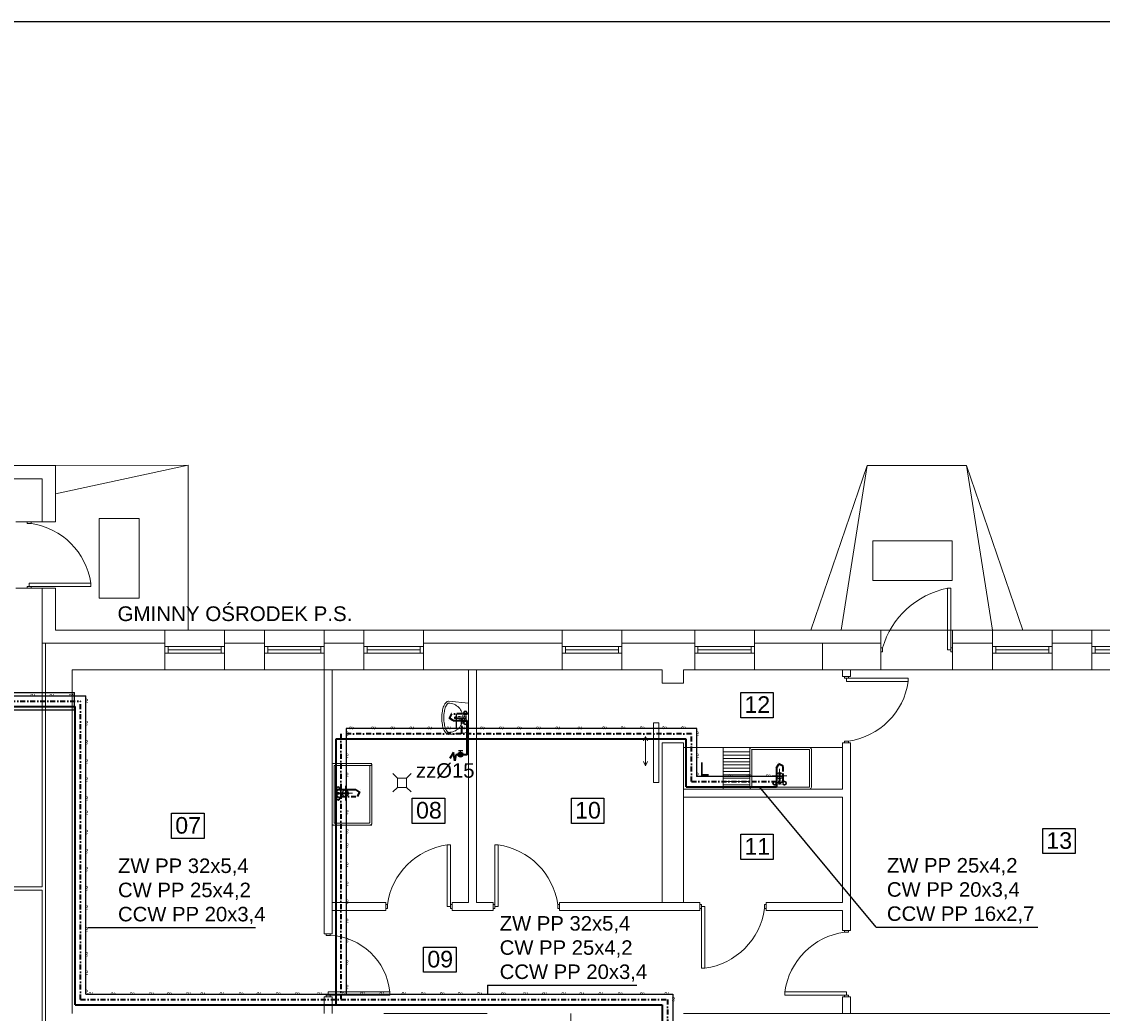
# Model space of a CAD drawing. Extents: x 280060 to 689961, y 120405 to 160329.
# Tile 43 of 85: x 658353 to 659983, y 154720 to 156216. Entities that reach past the tile are written whole.
import ezdxf

# ---------------------------------------------------------------- set-up
doc = ezdxf.new("R2010")
doc.units = 0
doc.header["$MEASUREMENT"] = 0
doc.linetypes.add('DASHDOT', pattern=[1, 0.5, -0.25, 0, -0.25])
for name, color, linetype, lineweight in [('KAM-pro Biała Zarys', 7, 'CONTINUOUS', 9), ('KAM-pro C.C.W Wewnętrzna', 112, 'CONTINUOUS', 25), ('KAM-pro C.W. Wewnętrzna', 1, 'DASHDOT', 35), ('KAM-pro Kocioł C.O.', 7, 'CONTINUOUS', 18), ('KAM-pro Opis Sanitarny', 7, 'CONTINUOUS', 18), ('KAM-pro Opis Wodociąg Wewnętrzny', 160, 'CONTINUOUS', 40), ('KAM-pro Podkład Sanitarny', 253, 'CONTINUOUS', 25), ('KAM-pro Wodociąg Wewnętrzny', 150, 'CONTINUOUS', 40)]:
    doc.layers.add(name, color=color, linetype=linetype, lineweight=lineweight)
doc.styles.add('ARIAL', font='arial.ttf')
doc.styles.add('damian', font='arial.ttf')

msp = doc.modelspace()

# ---------------------------------------------------------------- hatches: boundary and pattern name
at = {"layer": 'KAM-pro Kocioł C.O.', "lineweight": 25}
h = msp.add_hatch(color=256, dxfattribs=at)
h.dxf.hatch_style = 1
h.paths.add_polyline_path([(659013.9, 155106.6), (659015.6, 155106.6, -0.112809)])
h.paths.add_polyline_path([(659011, 155110.2), (659018.5, 155110.2, -0.34984), (659015.6, 155106.6), (659013.9, 155106.6, -0.34984)])
h.paths.add_polyline_path([(659012.3, 155113), (659014.8, 155113), (659014.8, 155110.2), (659011, 155110.2, -0.212872)])
h.paths.add_polyline_path([(659014.8, 155113), (659017.2, 155113, -0.212872), (659018.5, 155110.2), (659014.8, 155110.2)])
h.paths.add_polyline_path([(659014.8, 155113.9, -0.185027), (659017.2, 155113), (659014.8, 155113)])
h.paths.add_polyline_path([(659014.8, 155113.9), (659014.8, 155113), (659012.3, 155113, -0.185027)])

# ---------------------------------------------------------------- linework, layer by layer
at = {"layer": 'KAM-pro Biała Zarys', "lineweight": 25}
for p, q in [((658335.5, 155203.9), (658432.2, 155203.9)), ((658432.2, 155177.9), (658432.2, 155203.9)), ((658335.5, 155177.9), (658432.2, 155177.9))]:
    msp.add_line(p, q, dxfattribs=at)
for points in [[(655816.5, 156215.6), (662116.5, 156215.6), (662116.5, 153245.6), (655816.5, 153245.6)], [(659437.4, 155204.1), (659486.5, 155204.1), (659486.5, 155166), (659437.4, 155166)], [(658942, 155044.8), (658991.2, 155044.8), (658991.2, 155006.7), (658942, 155006.7)], [(659181.9, 155044.8), (659231.1, 155044.8), (659231.1, 155006.7), (659181.9, 155006.7)], [(658578.8, 155021.9), (658628, 155021.9), (658628, 154983.9), (658578.8, 154983.9)], [(659437.4, 154990.2), (659486.5, 154990.2), (659486.5, 154952.2), (659437.4, 154952.2)], [(659892.8, 154999.1), (659941.9, 154999.1), (659941.9, 154961.1), (659892.8, 154961.1)], [(658959, 154820.2), (659008.2, 154820.2), (659008.2, 154782.2), (658959, 154782.2)]]:
    msp.add_lwpolyline(points, close=True, dxfattribs=at)
at = {"layer": 'KAM-pro C.C.W Wewnętrzna', "color": 210, "lineweight": 25, "ltscale": 2}
for p, q in [((658328.4, 155198.9), (658449.6, 155198.9)), ((658449.6, 154749), (658449.6, 155198.9)), ((659008.8, 155149.6), (659008.8, 155171.6)), ((658842.4, 155149.6), (658842.4, 154749)), ((659370.9, 155149.6), (658842.4, 155149.6)), ((659370.9, 155077.7), (659370.9, 155149.6)), ((659370.9, 155077.7), (659501.3, 155077.7)), ((658449.6, 154749), (659334.9, 154749)), ((659334.9, 154749), (659334.9, 154423.6))]:
    msp.add_line(p, q, dxfattribs=at)
at = {"layer": 'KAM-pro C.W. Wewnętrzna', "ltscale": 15}
for p, q in [((658320.4, 155190.9), (658441.6, 155190.9)), ((658441.6, 154741), (658441.6, 155190.9)), ((659001, 155171.6), (658994.8, 155158.9)), ((659016.8, 155171.6), (659001, 155171.6)), ((659016.8, 155141.6), (659016.8, 155171.6)), ((659026.1, 155171.6), (659019.4, 155171.6)), ((658834.4, 155141.6), (658834.4, 154741)), ((659362.9, 155141.6), (658834.4, 155141.6)), ((659362.9, 155069.7), (659362.9, 155141.6)), ((659501.3, 155093.1), (659488.6, 155099.3)), ((659501.3, 155069.7), (659501.3, 155093.1)), ((659362.9, 155069.7), (659501.3, 155069.7)), ((658859.5, 155047.1), (658865.7, 155059.7)), ((658834.4, 155047.1), (658859.5, 155047.1)), ((658441.6, 154741), (659326.9, 154741)), ((659326.9, 154741), (659326.9, 154415.6))]:
    msp.add_line(p, q, dxfattribs=at)
at = {"layer": 'KAM-pro Kocioł C.O.', "lineweight": 25}
for p, q in [((659011.5, 155116.5), (659018, 155116.5)), ((659014.8, 155110.2), (659014.8, 155116.5))]:
    msp.add_line(p, q, dxfattribs=at)
msp.add_circle((659014.8, 155110.2), 3.71, dxfattribs=at)
at = {"layer": 'KAM-pro Opis Wodociąg Wewnętrzny', "color": 142, "lineweight": 25}
for p, q in [((659641.6, 154850.4), (659465.9, 155061.7)), ((658452.6, 154849.7), (658705.2, 154849.7)), ((659641.6, 154850.4), (659885.5, 154850.4)), ((659055.6, 154762.8), (659280.8, 154762.8)), ((659055.6, 154762.8), (659055.6, 154749))]:
    msp.add_line(p, q, dxfattribs=at)
at = {"layer": 'KAM-pro Podkład Sanitarny', "lineweight": 20, "ltscale": 13}
for p, q in [((658208.9, 155546.2), (658403.9, 155546.2)), ((658403.9, 155546.2), (658603.9, 155546.8)), ((658603.9, 155546.8), (658403.9, 155503.7)), ((658403.9, 155546.2), (658403.9, 155461.2)), ((658603.9, 155546.8), (658603.9, 155298.2)), ((659627.9, 155546.2), (659543.1, 155298.2)), ((659588.9, 155298.2), (659627.9, 155546.2)), ((659627.9, 155546.2), (659777.9, 155546.2)), ((659816.9, 155298.2), (659777.9, 155546.2)), ((659777.9, 155546.2), (659862.7, 155298.2)), ((658208.9, 155526.2), (658383.9, 155526.2)), ((658383.9, 155526.2), (658383.9, 155461.2)), ((658343.9, 155461.2), (658403.9, 155461.2)), ((658360.9, 155458.7), (658360.9, 155461.2)), ((658363.9, 155458.7), (658360.9, 155458.7)), ((658363.9, 155458.7), (658366.9, 155458.7)), ((658366.9, 155458.7), (658366.9, 155461.2)), ((658469.8, 155346.3), (658469.8, 155466.3)), ((658469.8, 155466.3), (658529.8, 155466.3)), ((658529.8, 155466.3), (658529.8, 155346.3)), ((659636.5, 155432.8), (659756.5, 155432.8)), ((659636.5, 155372.8), (659636.5, 155432.8)), ((659756.5, 155432.8), (659756.5, 155372.8)), ((658343.9, 155361.2), (658403.9, 155361.2)), ((658363.9, 155363.7), (658360.9, 155363.7)), ((658360.9, 155363.7), (658360.9, 155361.2)), ((658366.9, 155361.2), (658360.9, 155361.2)), ((658363.9, 155363.7), (658363.9, 155368.7)), ((658456.9, 155368.7), (658363.9, 155368.7)), ((658363.9, 155363.7), (658366.9, 155363.7)), ((658366.9, 155363.7), (658366.9, 155361.2)), ((658366.9, 155363.7), (658456.9, 155363.7)), ((658383.9, 155361.2), (658383.9, 154911.2)), ((658403.9, 155361.2), (658403.9, 155298.2)), ((658456.9, 155363.7), (658456.9, 155368.7)), ((659756.5, 155372.8), (659636.5, 155372.8)), ((659754.4, 155361.2), (659749.4, 155361.2)), ((659749.4, 155361.2), (659749.4, 155268.2)), ((659754.4, 155271.2), (659754.4, 155361.2)), ((658529.8, 155346.3), (658469.8, 155346.3)), ((658568.9, 155298.2), (658403.9, 155298.2)), ((658403.9, 155298.2), (658568.9, 155298.2)), ((658403.9, 155298.2), (658568.9, 155298.2)), ((658568.9, 155298.2), (658568.9, 155238.2)), ((658568.9, 155298.2), (658658.9, 155298.2)), ((658718.9, 155298.2), (658658.9, 155298.2)), ((658658.9, 155298.2), (658718.9, 155298.2)), ((658658.9, 155298.2), (658658.9, 155238.2)), ((658718.9, 155298.2), (658718.9, 155238.2)), ((658718.9, 155298.2), (658808.9, 155298.2)), ((658868.9, 155298.2), (658808.9, 155298.2)), ((658808.9, 155298.2), (658868.9, 155298.2)), ((658808.9, 155298.2), (658808.9, 155238.2)), ((658868.9, 155298.2), (658868.9, 155238.2)), ((658868.9, 155298.2), (658958.9, 155298.2)), ((659167.9, 155298.2), (658958.9, 155298.2)), ((658958.9, 155298.2), (659167.9, 155298.2)), ((658958.9, 155298.2), (658958.9, 155238.2)), ((659167.9, 155298.2), (659167.9, 155238.2)), ((659167.9, 155298.2), (659257.9, 155298.2)), ((659367.9, 155298.2), (659257.9, 155298.2)), ((659257.9, 155298.2), (659367.9, 155298.2)), ((659257.9, 155298.2), (659257.9, 155238.2)), ((659367.9, 155298.2), (659367.9, 155238.2)), ((659367.9, 155298.2), (659457.9, 155298.2)), ((659648.9, 155298.2), (659457.9, 155298.2)), ((659457.9, 155298.2), (659648.9, 155298.2)), ((659457.9, 155298.2), (659457.9, 155238.2)), ((659648.9, 155298.2), (659756.9, 155298.2)), ((659648.9, 155298.2), (659648.9, 155238.2)), ((659816.9, 155298.2), (659756.9, 155298.2)), ((659756.9, 155298.2), (659816.9, 155298.2)), ((659756.9, 155298.2), (659756.9, 155238.2)), ((659816.9, 155298.2), (659816.9, 155238.2)), ((659816.9, 155298.2), (659906.9, 155298.2)), ((659966.9, 155298.2), (659906.9, 155298.2)), ((659906.9, 155298.2), (659966.9, 155298.2)), ((659906.9, 155298.2), (659906.9, 155238.2)), ((659966.9, 155298.2), (659966.9, 155238.2)), ((659966.9, 155298.2), (660056.9, 155298.2)), ((658388.9, 155278.2), (658383.9, 155278.2)), ((658388.9, 155278.2), (658388.9, 154695.2)), ((658568.9, 155278.2), (658388.9, 155278.2)), ((658388.9, 155278.2), (658568.9, 155278.2)), ((658568.9, 155273.2), (658658.9, 155273.2)), ((658568.9, 155263.2), (658658.9, 155263.2)), ((658568.9, 155263.2), (658573.9, 155263.2)), ((658573.9, 155263.2), (658573.9, 155273.2)), ((658573.9, 155268.2), (658653.9, 155268.2)), ((658653.9, 155263.2), (658653.9, 155273.2)), ((658718.9, 155278.2), (658658.9, 155278.2)), ((658658.9, 155278.2), (658718.9, 155278.2)), ((658718.9, 155273.2), (658808.9, 155273.2)), ((658718.9, 155263.2), (658808.9, 155263.2)), ((658718.9, 155263.2), (658723.9, 155263.2)), ((658723.9, 155263.2), (658723.9, 155273.2)), ((658723.9, 155268.2), (658803.9, 155268.2)), ((658803.9, 155263.2), (658803.9, 155273.2)), ((658868.9, 155278.2), (658808.9, 155278.2)), ((658808.9, 155278.2), (658868.9, 155278.2)), ((658868.9, 155273.2), (658958.9, 155273.2)), ((658868.9, 155263.2), (658958.9, 155263.2)), ((658868.9, 155263.2), (658873.9, 155263.2)), ((658873.9, 155263.2), (658873.9, 155273.2)), ((658873.9, 155268.2), (658953.9, 155268.2)), ((658953.9, 155263.2), (658953.9, 155273.2)), ((659167.9, 155278.2), (658958.9, 155278.2)), ((658958.9, 155278.2), (659167.9, 155278.2)), ((659167.9, 155273.2), (659257.9, 155273.2)), ((659167.9, 155263.2), (659257.9, 155263.2)), ((659167.9, 155263.2), (659172.9, 155263.2)), ((659172.9, 155263.2), (659172.9, 155273.2)), ((659172.9, 155268.2), (659252.9, 155268.2)), ((659252.9, 155263.2), (659252.9, 155273.2)), ((659367.9, 155278.2), (659257.9, 155278.2)), ((659257.9, 155278.2), (659367.9, 155278.2)), ((659367.9, 155273.2), (659457.9, 155273.2)), ((659367.9, 155263.2), (659457.9, 155263.2)), ((659367.9, 155263.2), (659372.9, 155263.2)), ((659372.9, 155263.2), (659372.9, 155273.2)), ((659372.9, 155268.2), (659452.9, 155268.2)), ((659452.9, 155263.2), (659452.9, 155273.2)), ((659648.9, 155278.2), (659457.9, 155278.2)), ((659457.9, 155278.2), (659648.9, 155278.2)), ((659560.9, 155238.2), (659560.9, 155278.2)), ((659648.9, 155278.2), (659648.9, 155278.2)), ((659648.9, 155278.2), (659648.9, 155278.2)), ((659651.4, 155271.2), (659648.9, 155271.2)), ((659651.4, 155265.2), (659648.9, 155265.2)), ((659651.4, 155268.2), (659651.4, 155271.2)), ((659651.4, 155268.2), (659651.4, 155265.2)), ((659754.4, 155268.2), (659749.4, 155268.2)), ((659754.4, 155268.2), (659754.4, 155271.2)), ((659754.4, 155271.2), (659756.9, 155271.2)), ((659754.4, 155268.2), (659754.4, 155265.2)), ((659754.4, 155265.2), (659756.9, 155265.2)), ((659816.9, 155278.2), (659756.9, 155278.2)), ((659756.9, 155278.2), (659816.9, 155278.2)), ((659756.9, 155271.2), (659756.9, 155265.2)), ((659816.9, 155273.2), (659906.9, 155273.2)), ((659816.9, 155263.2), (659906.9, 155263.2)), ((659816.9, 155263.2), (659821.9, 155263.2)), ((659821.9, 155263.2), (659821.9, 155273.2)), ((659821.9, 155268.2), (659901.9, 155268.2)), ((659901.9, 155263.2), (659901.9, 155273.2)), ((659966.9, 155278.2), (659906.9, 155278.2)), ((659906.9, 155278.2), (659966.9, 155278.2)), ((659966.9, 155273.2), (660056.9, 155273.2)), ((659966.9, 155263.2), (660056.9, 155263.2)), ((659966.9, 155263.2), (659971.9, 155263.2)), ((659971.9, 155263.2), (659971.9, 155273.2)), ((659971.9, 155268.2), (660051.9, 155268.2)), ((658428.9, 155238.2), (658428.9, 154973.2)), ((658568.9, 155238.2), (658428.9, 155238.2)), ((658428.9, 155238.2), (658568.9, 155238.2)), ((658428.9, 155238.2), (658568.9, 155238.2)), ((658428.9, 155238.2), (658488.9, 155238.2)), ((658568.9, 155238.2), (658658.9, 155238.2)), ((658718.9, 155238.2), (658658.9, 155238.2)), ((658658.9, 155238.2), (658718.9, 155238.2)), ((658658.9, 155238.2), (658718.9, 155238.2)), ((658718.9, 155238.2), (658808.9, 155238.2)), ((658868.9, 155238.2), (658808.9, 155238.2)), ((658808.9, 155238.2), (658868.9, 155238.2)), ((658808.9, 155238.2), (658808.9, 154840.2)), ((658820.9, 155238.2), (658820.9, 154840.2)), ((658820.9, 155238.2), (658868.9, 155238.2)), ((658868.9, 155238.2), (658958.9, 155238.2)), ((659167.9, 155238.2), (658958.9, 155238.2)), ((658958.9, 155238.2), (659167.9, 155238.2)), ((659026.9, 155238.2), (659026.9, 154887.2)), ((659038.9, 155238.2), (659038.9, 154887.2)), ((659167.9, 155238.2), (659257.9, 155238.2)), ((659318.9, 155238.2), (659257.9, 155238.2)), ((659257.9, 155238.2), (659318.9, 155238.2)), ((659318.9, 155238.2), (659318.9, 155218.2)), ((659367.9, 155238.2), (659350.9, 155238.2)), ((659350.9, 155238.2), (659350.9, 155218.2)), ((659350.9, 155238.2), (659367.9, 155238.2)), ((659350.9, 155238.2), (659350.9, 155218.2)), ((659367.9, 155238.2), (659457.9, 155238.2)), ((659648.9, 155238.2), (659457.9, 155238.2)), ((659457.9, 155238.2), (659648.9, 155238.2)), ((659590.9, 155238.2), (659590.9, 155228.2)), ((659590.9, 155238.2), (659590.9, 155228.2)), ((659602.9, 155238.2), (659602.9, 155228.2)), ((659648.9, 155238.2), (659648.9, 155238.2)), ((659648.9, 155238.2), (659648.9, 155238.2)), ((659648.9, 155238.2), (659756.9, 155238.2)), ((659816.9, 155238.2), (659756.9, 155238.2)), ((659756.9, 155238.2), (659816.9, 155238.2)), ((659816.9, 155238.2), (659906.9, 155238.2)), ((659966.9, 155238.2), (659906.9, 155238.2)), ((659906.9, 155238.2), (659966.9, 155238.2)), ((659966.9, 155238.2), (660056.9, 155238.2)), ((659350.9, 155218.2), (659318.9, 155218.2)), ((659590.9, 155228.2), (659602.9, 155228.2)), ((659593.9, 155225.7), (659593.9, 155228.2)), ((659599.9, 155228.2), (659593.9, 155228.2)), ((659596.9, 155225.7), (659593.9, 155225.7)), ((659596.9, 155225.7), (659596.9, 155220.7)), ((659596.9, 155225.7), (659599.9, 155225.7)), ((659689.9, 155220.7), (659596.9, 155220.7)), ((659599.9, 155225.7), (659599.9, 155228.2)), ((659599.9, 155225.7), (659689.9, 155225.7)), ((659689.9, 155225.7), (659689.9, 155220.7)), ((659007.7, 155164.6), (659006.8, 155164.6)), ((659020.6, 155166.7), (659021, 155171.6)), ((659021, 155160.2), (659020.6, 155165)), ((659022.7, 155171.6), (659023.1, 155166.7)), ((659022.7, 155160.2), (659023.1, 155165)), ((659313.9, 155158.2), (659305.9, 155158.2)), ((659305.9, 155158.2), (659305.9, 155068.2)), ((659313.9, 155128.2), (659313.9, 155158.2)), ((659293.6, 155137.6), (659290.5, 155130.9)), ((659293.6, 155093.2), (659293.6, 155137.6)), ((659293.6, 155137.6), (659296.7, 155130.9)), ((659313.9, 155068.2), (659313.9, 155128.2)), ((659318.9, 155128.2), (659318.9, 155041.2)), ((659350.9, 155128.2), (659318.9, 155128.2)), ((659350.5, 155121.2), (659590.5, 155121.2)), ((659350.9, 155128.2), (659350.9, 155041.2)), ((659350.9, 155058.2), (659350.9, 155118.2)), ((659453.9, 155121.2), (659398, 155121.2)), ((659453.9, 155121.2), (659410.9, 155121.2)), ((659410.9, 155121.2), (659410.9, 155058.2)), ((659410.9, 155118.2), (659410.9, 155058.2)), ((659450.9, 155061.2), (659450.9, 155118.2)), ((659453.9, 155121.2), (659540.9, 155121.2)), ((659453.9, 155121.2), (659495.9, 155121.2)), ((659453.9, 155064.2), (659453.9, 155117.4)), ((659454.6, 155118.2), (659495.9, 155118.2)), ((659495.9, 155121.2), (659537.9, 155121.2)), ((659495.9, 155118.2), (659540.1, 155118.2)), ((659540.9, 155121.2), (659566.3, 155121.2)), ((659540.9, 155061.9), (659540.9, 155117.4)), ((659543.9, 155061.2), (659543.9, 155118.2)), ((659590.9, 155128.2), (659590.9, 155058.2)), ((659590.9, 155128.2), (659602.9, 155128.2)), ((659596.9, 155130.7), (659593.9, 155130.7)), ((659593.9, 155130.7), (659593.9, 155128.2)), ((659596.9, 155130.7), (659599.9, 155130.7)), ((659599.9, 155130.7), (659599.9, 155128.2)), ((659602.9, 155128.2), (659602.9, 154845.2)), ((659293.6, 155093.2), (659290.5, 155099.9)), ((659293.6, 155093.2), (659296.7, 155099.9)), ((659450.9, 155114.7), (659410.9, 155114.7)), ((659450.9, 155109.7), (659410.9, 155109.7)), ((659450.9, 155104.7), (659410.9, 155104.7)), ((659450.9, 155099.7), (659410.9, 155099.7)), ((659453.9, 155115.2), (659453.9, 155061.9)), ((658823.9, 155097.1), (658880.9, 155097.1)), ((658823.9, 155093.4), (658823.9, 155052.1)), ((658877.9, 155094.1), (658824.6, 155094.1)), ((658826.9, 155094.1), (658880.1, 155094.1)), ((658877.9, 155093.4), (658877.9, 155052.1)), ((658880.9, 155094.1), (658880.9, 155052.1)), ((659450.9, 155094.7), (659410.9, 155094.7)), ((659450.9, 155089.7), (659410.9, 155089.7)), ((659450.9, 155084.7), (659410.9, 155084.7)), ((659495.9, 155067.2), (659495.9, 155089)), ((658912.4, 155082), (658919.4, 155075)), ((658933.4, 155075), (658919.4, 155075)), ((658919.4, 155075), (658919.4, 155061)), ((658940.4, 155082), (658933.4, 155075)), ((658933.4, 155068), (658933.4, 155075)), ((658933.4, 155061), (658933.4, 155075)), ((659305.9, 155068.2), (659313.9, 155068.2)), ((659450.9, 155079.7), (659410.9, 155079.7)), ((659450.9, 155074.7), (659410.9, 155074.7)), ((659450.9, 155069.7), (659410.9, 155069.7)), ((659506.8, 155078.4), (659484.7, 155078.4)), ((659490.3, 155068.1), (659495.2, 155068.4)), ((659494.8, 155081.4), (659494.8, 155082.3)), ((659496.9, 155068.4), (659501.7, 155068.1)), ((658823.9, 155052.1), (658823.9, 155007.9)), ((658823.9, 155052.1), (658823.9, 155007.9)), ((658829, 155057.6), (658828.6, 155052.8)), ((658828.6, 155051.1), (658829, 155046.2)), ((658829.9, 155052.1), (658851.7, 155052.1)), ((658841.1, 155041.2), (658841.1, 155063.3)), ((658844.1, 155053.2), (658845, 155053.2)), ((658877.9, 155052.1), (658877.9, 155007.9)), ((658880.9, 155052.1), (658880.9, 155007.1)), ((658912.4, 155054), (658919.4, 155061)), ((658919.4, 155061), (658933.4, 155061)), ((658940.4, 155054), (658933.4, 155061)), ((659350.9, 155058.2), (659590.9, 155058.2)), ((659450.9, 155064.7), (659410.9, 155064.7)), ((659454.6, 155061.2), (659495.9, 155061.2)), ((659490.3, 155066.3), (659495.2, 155065.9)), ((659495.9, 155061.2), (659540.1, 155061.2)), ((659495.9, 155061.2), (659540.1, 155061.2)), ((659496.9, 155065.9), (659501.7, 155066.3)), ((659318.9, 154971.2), (659318.9, 155041.2)), ((659350.9, 155046.2), (659590.9, 155046.2)), ((659350.9, 155042.2), (659350.9, 155041.2)), ((659350.9, 155042.2), (659350.9, 155041.2)), ((659350.9, 154971.2), (659350.9, 155041.2)), ((659590.9, 155046.2), (659590.9, 154887.2)), ((658880.9, 155004.2), (658820.9, 155004.2)), ((658823.9, 155004.1), (658880.9, 155004.1)), ((658824.6, 155007.1), (658877.1, 155007.1)), ((658428.9, 154973.2), (658428.9, 154720.2)), ((658999.4, 154974.2), (658994.4, 154974.2)), ((658994.4, 154974.2), (658994.4, 154881.2)), ((658999.4, 154884.2), (658999.4, 154974.2)), ((659066.4, 154884.2), (659066.4, 154974.2)), ((659066.4, 154974.2), (659071.4, 154974.2)), ((659071.4, 154974.2), (659071.4, 154881.2)), ((659318.9, 154971.2), (659318.9, 154970.2)), ((659318.9, 154970.2), (659318.9, 154971.2)), ((659318.9, 154970.2), (659318.9, 154887.2)), ((659350.9, 154971.2), (659350.9, 154887.2)), ((659350.9, 154971.2), (659350.9, 154970.2)), ((657776.9, 154911.2), (658383.9, 154911.2)), ((657776.9, 154906.2), (658383.9, 154906.2)), ((658383.9, 154906.2), (658383.9, 154568.2)), ((658820.9, 154887.2), (658901.9, 154887.2)), ((658880.9, 154887.2), (658820.9, 154887.2)), ((658820.9, 154875.2), (658901.9, 154875.2)), ((658901.9, 154887.2), (658901.9, 154875.2)), ((658904.4, 154884.2), (658901.9, 154884.2)), ((658904.4, 154878.2), (658901.9, 154878.2)), ((658904.4, 154881.2), (658904.4, 154884.2)), ((658904.4, 154881.2), (658904.4, 154878.2)), ((658999.4, 154881.2), (658994.4, 154881.2)), ((658999.4, 154881.2), (658999.4, 154884.2)), ((658999.4, 154884.2), (659001.9, 154884.2)), ((658999.4, 154881.2), (658999.4, 154878.2)), ((658999.4, 154878.2), (659001.9, 154878.2)), ((659001.9, 154887.2), (659026.9, 154887.2)), ((659026.9, 154887.2), (659001.9, 154887.2)), ((659001.9, 154887.2), (659001.9, 154875.2)), ((659001.9, 154884.2), (659001.9, 154878.2)), ((659001.9, 154875.2), (659063.9, 154875.2)), ((659038.9, 154887.2), (659063.9, 154887.2)), ((659038.9, 154887.2), (659063.9, 154887.2)), ((659063.9, 154887.2), (659063.9, 154875.2)), ((659066.4, 154884.2), (659063.9, 154884.2)), ((659063.9, 154884.2), (659063.9, 154878.2)), ((659066.4, 154878.2), (659063.9, 154878.2)), ((659066.4, 154881.2), (659066.4, 154884.2)), ((659066.4, 154881.2), (659071.4, 154881.2)), ((659066.4, 154881.2), (659066.4, 154878.2)), ((659161.4, 154881.2), (659161.4, 154884.2)), ((659161.4, 154884.2), (659163.9, 154884.2)), ((659161.4, 154881.2), (659161.4, 154878.2)), ((659161.4, 154878.2), (659163.9, 154878.2)), ((659163.9, 154887.2), (659375.9, 154887.2)), ((659163.9, 154887.2), (659163.9, 154875.2)), ((659298.9, 154875.2), (659163.9, 154875.2)), ((659163.9, 154875.2), (659375.9, 154875.2)), ((659218.9, 154875.2), (659166.9, 154875.2)), ((659318.9, 154875.2), (659298.9, 154875.2)), ((659350.9, 154887.2), (659375.9, 154887.2)), ((659375.9, 154887.2), (659375.9, 154875.2)), ((659378.4, 154884.2), (659375.9, 154884.2)), ((659375.9, 154878.2), (659375.9, 154884.2)), ((659378.4, 154878.2), (659375.9, 154878.2)), ((659378.4, 154881.2), (659378.4, 154884.2)), ((659378.4, 154881.2), (659383.4, 154881.2)), ((659378.4, 154881.2), (659378.4, 154878.2)), ((659378.4, 154878.2), (659378.4, 154788.2)), ((659383.4, 154788.2), (659383.4, 154881.2)), ((659473.4, 154881.2), (659473.4, 154884.2)), ((659473.4, 154884.2), (659475.9, 154884.2)), ((659473.4, 154881.2), (659473.4, 154878.2)), ((659473.4, 154878.2), (659475.9, 154878.2)), ((659475.9, 154887.2), (659590.9, 154887.2)), ((659475.9, 154887.2), (659475.9, 154875.2)), ((659475.9, 154875.2), (659590.9, 154875.2)), ((659590.9, 154875.2), (659590.9, 154845.2)), ((658820.9, 154840.2), (658808.9, 154840.2)), ((658811.9, 154837.7), (658811.9, 154840.2)), ((658817.9, 154837.7), (658817.9, 154840.2)), ((659602.9, 154845.2), (659590.9, 154845.2)), ((659593.9, 154842.7), (659593.9, 154845.2)), ((659596.9, 154842.7), (659593.9, 154842.7)), ((659596.9, 154842.7), (659599.9, 154842.7)), ((659599.9, 154842.7), (659599.9, 154845.2)), ((658814.9, 154837.7), (658811.9, 154837.7)), ((658814.9, 154837.7), (658817.9, 154837.7)), ((659383.4, 154788.2), (659378.4, 154788.2)), ((658808.9, 154745.2), (658808.9, 154720.2)), ((658820.9, 154745.2), (658808.9, 154745.2)), ((658814.9, 154747.7), (658811.9, 154747.7)), ((658811.9, 154747.7), (658811.9, 154745.2)), ((658817.9, 154745.2), (658811.9, 154745.2)), ((658814.9, 154747.7), (658814.9, 154752.7)), ((658907.9, 154752.7), (658814.9, 154752.7)), ((658814.9, 154747.7), (658817.9, 154747.7)), ((658817.9, 154747.7), (658817.9, 154745.2)), ((658817.9, 154747.7), (658907.9, 154747.7)), ((658820.9, 154745.2), (658820.9, 154720.2)), ((658820.9, 154720.2), (658820.9, 154745.2)), ((658907.9, 154747.7), (658907.9, 154752.7)), ((659503.9, 154747.7), (659503.9, 154752.7)), ((659503.9, 154752.7), (659596.9, 154752.7)), ((659593.9, 154747.7), (659503.9, 154747.7)), ((659590.9, 154745.2), (659590.9, 154720.2)), ((659602.9, 154745.2), (659590.9, 154745.2)), ((659596.9, 154747.7), (659593.9, 154747.7)), ((659593.9, 154747.7), (659593.9, 154745.2)), ((659593.9, 154745.2), (659599.9, 154745.2)), ((659596.9, 154747.7), (659596.9, 154752.7)), ((659596.9, 154747.7), (659599.9, 154747.7)), ((659599.9, 154747.7), (659599.9, 154745.2)), ((659602.9, 154720.2), (659602.9, 154745.2)), ((658930.9, 154720.2), (658898.9, 154720.2)), ((658930.9, 154720.2), (659016.9, 154720.2)), ((659054.9, 154720.2), (659016.9, 154720.2)), ((659180.9, 154652.2), (659180.9, 154720.2)), ((659558.9, 154720.2), (659350.9, 154720.2)), ((659558.9, 154720.2), (659659.9, 154720.2)), ((659997.9, 154720.2), (659659.9, 154720.2))]:
    msp.add_line(p, q, dxfattribs=at)
for points in [[(658996.9, 155190.8), (659026.9, 155188.1), (659026.9, 155143.6), (658996.9, 155140.9, -0.022809), (658996.5, 155140.9, -0.203453), (658993.3, 155142.2, -0.097163), (658989.4, 155148.2, -0.054131), (658987.3, 155155.7, -0.041072), (658986.5, 155165.9, -0.041072), (658987.3, 155176, -0.054131), (658989.4, 155183.5, -0.097163), (658993.3, 155189.5, -0.203453), (658996.5, 155190.9, -0.203453)], [(658996.6, 155143.9, -0.022809), (658996.5, 155143.9, -0.203453), (658995.4, 155144.3, -0.097163), (658992.2, 155149.3, -0.054131), (658990.3, 155156.2, -0.041072), (658989.5, 155165.9, -0.041072), (658990.3, 155175.6, -0.054131), (658992.2, 155182.4, -0.097163), (658995.4, 155187.4, -0.203453), (658996.5, 155187.9, -0.098491), (659004.9, 155186.2, -0.098491), (659012.1, 155181.4, -0.098491), (659016.8, 155174.3, -0.098491), (659018.5, 155165.9, -0.098491), (659016.8, 155157.4, -0.098491), (659012.1, 155150.3, -0.098491), (659004.9, 155145.5, -0.098491), (658996.5, 155143.9)], [(659007.7, 155167.1), (659006.8, 155167.1, 0.104546), (659006.3, 155167, 0.100796), (659006, 155166.7, 0.095911), (659005.7, 155166.3, 0.09272), (659005.6, 155165.9, 0.09272), (659005.7, 155165.4, 0.095911), (659006, 155165, 0.100796), (659006.3, 155164.7)], [(659006.5, 155165.9, 0.09272), (659006.6, 155165.4, 0.095911), (659006.8, 155165, 0.100796), (659007.2, 155164.7)], [(659007.2, 155167, 0.100796), (659006.8, 155166.7, 0.095911), (659006.6, 155166.3)], [(659008.5, 155166.7, 0.009141), (659008.5, 155166.7, 0.100796), (659008.1, 155167, 0.104546), (659007.7, 155167.1, 0.104546), (659007.2, 155167)], [(659007.2, 155164.7, 0.104546), (659007.7, 155164.6, 0.104546), (659008.1, 155164.7, 0.100796), (659008.5, 155165)], [(659007.4, 155165.1, 0.104546), (659007.7, 155165), (659021.9, 155165, 1), (659021.9, 155166.7), (659007.7, 155166.7, 0.104546), (659007.4, 155166.6)], [(659497.3, 155081.4), (659497.3, 155082.3, 0.104546), (659497.2, 155082.7, 0.100796), (659496.9, 155083.1, 0.095911), (659496.5, 155083.3, 0.09272), (659496, 155083.4, 0.09272), (659495.5, 155083.3, 0.095911), (659495.1, 155083.1, 0.100796), (659494.9, 155082.7)], [(659494.9, 155081.8, 0.104546), (659494.8, 155081.4, 0.104546), (659494.9, 155080.9, 0.100796), (659495.1, 155080.6)], [(659496, 155082.6, 0.09272), (659495.5, 155082.5, 0.095911), (659495.1, 155082.2, 0.100796), (659494.9, 155081.8)], [(659495.2, 155081.7, 0.104546), (659495.2, 155081.4), (659495.2, 155067.2, 1), (659496.9, 155067.2), (659496.9, 155081.4, 0.104546), (659496.8, 155081.7)], [(659497.2, 155081.8, 0.100796), (659496.9, 155082.2, 0.095911), (659496.5, 155082.5)], [(659496.9, 155080.5, 0.009141), (659496.9, 155080.6, 0.100796), (659497.2, 155080.9, 0.104546), (659497.3, 155081.4, 0.104546), (659497.2, 155081.8)], [(658844.4, 155052.7, 0.104546), (658844.1, 155052.8), (658829.9, 155052.8, 1), (658829.9, 155051.1), (658844.1, 155051.1, 0.104546), (658844.4, 155051.2)], [(658844.5, 155053.1, 0.104546), (658844.1, 155053.2, 0.104546), (658843.6, 155053.1, 0.100796), (658843.2, 155052.8)], [(658843.2, 155051.1, 0.009141), (658843.2, 155051.1, 0.100796), (658843.6, 155050.8, 0.104546), (658844.1, 155050.7, 0.104546), (658844.5, 155050.8)], [(658844.1, 155050.7), (658845, 155050.7, 0.104546), (658845.4, 155050.8, 0.100796), (658845.8, 155051.1, 0.095911), (658846, 155051.5, 0.09272), (658846.1, 155051.9, 0.09272), (658846, 155052.4, 0.095911), (658845.8, 155052.8, 0.100796), (658845.4, 155053.1)], [(658845.2, 155051.9, 0.09272), (658845.2, 155052.4, 0.095911), (658844.9, 155052.8, 0.100796), (658844.5, 155053.1)], [(658844.5, 155050.8, 0.100796), (658844.9, 155051.1, 0.095911), (658845.2, 155051.5)]]:
    msp.add_lwpolyline(points, format="xyb", dxfattribs=at)
for centre, radius in [((659021.9, 155173.4), 2), ((659021.9, 155158.4), 2), ((659495.9, 155078.4), 4.65), ((659488.5, 155067.2), 2), ((659503.5, 155067.2), 2), ((658829.9, 155059.4), 2), ((658841.1, 155052.1), 4.65), ((658829.9, 155044.4), 2)]:
    msp.add_circle(centre, radius, dxfattribs=at)
for centre, radius, start, end in [((658352.3, 155354.1), 105.6, 7.942, 82.058), ((659774.2, 155235.8), 127.8, 101.1885, 163.9382), ((659585.3, 155235.3), 105.6, 277.942, 352.058), ((659006.8, 155165.7), 1.1, 246.1265, 270), ((659007.8, 155165.9), 1.33, 158.8106, 180), ((659007.8, 155165.9), 0.934, 158.8106, 180), ((659007.8, 155165.9), 0.934, 180, 201.1894), ((659007.8, 155165.9), 0.848, 136.8965, 158.8106), ((659007.8, 155165.8), 0.848, 201.1894, 223.1035), ((659007.7, 155165.9), 0.778, 113.8735, 136.8965), ((659007.7, 155165.8), 0.778, 223.1035, 246.1265), ((659007.6, 155165.8), 1.25, 316.8965, 318.9915), ((659013, 155165.9), 2, 25.1507, 154.8493), ((659013, 155165.9), 2, 205.1507, 334.8493), ((659021.9, 155173.4), 3, 288.4795, 251.5205), ((659021.9, 155165.9), 1.5, 214.5181, 145.4819), ((659021.9, 155158.4), 3, 108.4795, 71.5205), ((659488.5, 155067.2), 3, 18.4795, 341.5205), ((659496, 155067.2), 1.5, 124.5181, 55.4819), ((659495.9, 155082.3), 1.1, 156.1266, 180), ((659496, 155081.5), 1.25, 226.8965, 228.9915), ((659495.9, 155081.4), 0.778, 133.1035, 156.1266), ((659496, 155081.3), 0.848, 111.1894, 133.1035), ((659496, 155081.2), 0.934, 90, 111.1894), ((659496, 155081.2), 1.33, 68.8106, 90), ((659496, 155081.2), 0.934, 68.8106, 90), ((659496.1, 155081.3), 0.848, 46.8965, 68.8106), ((659496.1, 155081.4), 0.778, 23.8734, 46.8965), ((659503.5, 155067.2), 3, 198.4795, 161.5205), ((658829.9, 155059.4), 3, 288.4795, 251.5205), ((658829.9, 155051.9), 1.5, 34.5181, 325.4819), ((658844.2, 155052), 1.25, 136.8965, 138.9915), ((658844, 155052), 0.778, 43.1035, 66.1265), ((658844, 155051.9), 0.778, 293.8735, 316.8965), ((658844, 155052), 0.848, 21.1894, 43.1035), ((658844, 155051.9), 0.848, 316.8965, 338.8106), ((658843.9, 155051.9), 0.934, 0, 21.1894), ((658843.9, 155051.9), 0.934, 338.8106, 0), ((658845, 155052.1), 1.1, 66.1265, 90), ((658843.9, 155051.9), 1.33, 338.8106, 0), ((658829.9, 155044.4), 3, 108.4795, 71.5205), ((659009, 154869.6), 105.6, 97.942, 172.058), ((659056.8, 154869.6), 105.6, 7.942, 82.058), ((659368.8, 154892.8), 105.6, 277.942, 352.058), ((659608.5, 154738.1), 105.6, 97.942, 172.058), ((658813.9, 154743.3), 94.5, 5.7043, 87.5689)]:
    msp.add_arc(centre, radius, start, end, dxfattribs=at)
at = {"layer": 'KAM-pro Podkład Sanitarny', "lineweight": 20, "ltscale": 13, "extrusion": (0, 0, -1)}
for centre, radius, start, end in [((-659453.9, 155118.2), 3, 0, 90), ((-659454.6, 155117.4), 0.75, 0, 90), ((-659540.1, 155117.4), 0.75, 90, 180), ((-659540.9, 155118.2), 3, 90, 180), ((-658823.9, 155094.1), 3, 0, 90), ((-658824.6, 155093.4), 0.75, 0, 90), ((-658877.1, 155093.4), 0.75, 90, 180), ((-658877.9, 155094.1), 3, 90, 180), ((-659453.9, 155061.2), 3, 270, 0), ((-659454.6, 155061.9), 0.75, 270, 0), ((-659540.1, 155061.9), 0.75, 180, 270), ((-659540.9, 155061.2), 3, 180, 270), ((-658823.9, 155007.1), 3, 270, 0), ((-658824.6, 155007.9), 0.75, 270, 0), ((-658877.1, 155007.9), 0.75, 180, 270), ((-658877.9, 155007.1), 3, 180, 270)]:
    msp.add_arc(centre, radius, start, end, dxfattribs=at)
at = {"layer": 'KAM-pro Wodociąg Wewnętrzny'}
for p, q in [((658312.4, 155182.9), (658433.6, 155182.9)), ((658433.6, 154733), (658433.6, 155182.9)), ((659003.6, 155161.6), (658997.9, 155165.3)), ((659003.6, 155161.6), (659024.8, 155161.6)), ((659024.8, 155110.2), (659024.8, 155161.6)), ((658826.4, 155133.6), (658826.4, 154733)), ((659354.9, 155133.6), (658826.4, 155133.6)), ((659354.9, 155061.7), (659354.9, 155133.6)), ((659004.1, 155113.3), (658998.5, 155104.3)), ((659005.9, 155100.8), (659004.1, 155113.3)), ((659007.7, 155110.2), (659005.9, 155100.8)), ((659024.8, 155110.2), (659007.7, 155110.2)), ((659491.3, 155090.6), (659495, 155096.2)), ((659491.3, 155090.6), (659491.3, 155061.7)), ((658857, 155057.1), (658826.4, 155057.1)), ((658857, 155057.1), (658862.6, 155053.4)), ((659354.9, 155061.7), (659491.3, 155061.7)), ((658433.6, 154733), (659318.9, 154733)), ((659318.8, 154733), (659318.8, 153456.4))]:
    msp.add_line(p, q, dxfattribs=at)

# ---------------------------------------------------------------- texts
at = {"layer": 'KAM-pro Biała Zarys', "lineweight": 25, "char_height": 25, "width": 31.17, "attachment_point": 1, "style": 'ARIAL'}
for s, insert in [('12', (659442.9, 155198.3)), ('08', (658947.6, 155039)), ('10', (659187.5, 155039)), ('07', (658584.4, 155016.2)), ('13', (659898.3, 154993.3)), ('11', (659442.9, 154984.5)), ('09', (658964.6, 154814.5))]:
    msp.add_mtext(s, dxfattribs=dict(at, insert=insert))
at = {"layer": 'KAM-pro C.C.W Wewnętrzna', "color": 131, "text_generation_flag": 2, "width": 0.7}
for rotation, p in [(270, (658366.2, 155197.3)), (270, (658395.1, 155197.3)), (270, (658424.1, 155197.3)), (180, (658448, 155194.5)), (180, (658448, 155161.1)), (270, (658846.8, 155148)), (270, (658880.2, 155148)), (270, (658909.1, 155148)), (270, (658938, 155148)), (270, (658965, 155148)), (270, (658993.9, 155148)), (270, (659015.4, 155148)), (270, (659044.4, 155148)), (270, (659073.3, 155148)), (270, (659100.3, 155148)), (270, (659129.2, 155148)), (270, (659158.2, 155148)), (270, (659191.6, 155148)), (270, (659228.8, 155148.1)), (270, (659256.6, 155148.2)), (270, (659285.5, 155148.2)), (270, (659318.9, 155148.2)), (270, (659347.9, 155148.2)), (180, (658448, 155132.2)), (180, (658840.9, 155145.2)), (180, (659369.4, 155145.2)), (180, (658448, 155103.2)), (180, (658840.9, 155111.8)), (180, (659369.4, 155111.8)), (180, (658840.9, 155082.9)), (180, (659369.4, 155082.9)), (180, (658448, 155076.2)), (270, (659381.6, 155076.1)), (270, (659418.8, 155076.2)), (270, (659446.6, 155076.2)), (270, (659475.6, 155076.2)), (180, (658840.9, 155054)), (180, (658448, 155047.3)), (180, (658448, 155025.8)), (180, (658840.9, 155027)), (180, (658448, 154996.9)), (180, (658840.9, 154998.1)), (180, (658840.9, 154976.6)), (180, (658448, 154968)), (180, (658448, 154941)), (180, (658840.9, 154947.6)), (180, (658448, 154912)), (180, (658840.9, 154918.7)), (180, (658840.9, 154891.7)), (180, (658448, 154883.1)), (180, (658840.9, 154862.8)), (180, (658448, 154849.7)), (180, (658840.9, 154833.8)), (180, (658448.1, 154812.5)), (180, (658840.9, 154800.4)), (180, (658448.1, 154784.7)), (180, (658840.9, 154763.2)), (180, (658448.1, 154755.7)), (270, (658453.9, 154747.5)), (270, (658487.3, 154747.5)), (270, (658516.2, 154747.5)), (270, (658545.2, 154747.5)), (270, (658572.2, 154747.5)), (270, (658601.1, 154747.5)), (270, (658622.6, 154747.5)), (270, (658651.5, 154747.5)), (270, (658680.5, 154747.5)), (270, (658707.4, 154747.5)), (270, (658736.4, 154747.5)), (270, (658765.3, 154747.5)), (270, (658798.7, 154747.5)), (270, (658835.9, 154747.6)), (270, (658863.7, 154747.6)), (270, (658892.7, 154747.6)), (270, (658926.1, 154747.6)), (270, (658955, 154747.6)), (270, (658983.9, 154747.6)), (270, (659010.9, 154747.6)), (270, (659039.9, 154747.6)), (270, (659076, 154747.5)), (270, (659109.4, 154747.5)), (270, (659138.3, 154747.5)), (270, (659167.3, 154747.5)), (270, (659194.3, 154747.5)), (270, (659223.2, 154747.5)), (270, (659252.2, 154747.5)), (270, (659285.6, 154747.5)), (270, (659322.7, 154747.6)), (180, (659333.3, 154744.7))]:
    msp.add_text('S', height=6.46, rotation=rotation, dxfattribs=at).set_placement(p)
at = {"layer": 'KAM-pro Opis Sanitarny', "lineweight": 25, "insert": (658497.3, 155333.9), "char_height": 22.159, "width": 426.226, "attachment_point": 1, "rotation": 360, "style": 'damian'}
msp.add_mtext('GMINNY OŚRODEK P.S.', dxfattribs=at)
at = {"layer": 'KAM-pro Opis Wodociąg Wewnętrzny', "color": 142, "lineweight": 25, "style": 'ARIAL'}
msp.add_text('zz%%C15', height=21.87, dxfattribs=at).set_placement((658947.5, 155075.5))
at = {"layer": 'KAM-pro Opis Wodociąg Wewnętrzny', "color": 142, "lineweight": 25, "char_height": 21.87, "width": 239.454, "attachment_point": 4, "style": 'ARIAL'}
for s, insert in [('ZW PP 32x5,4\\PCW PP 25x4,2\\PCCW PP 20x3,4', (658498.1, 154904.3)), ('ZW PP 25x4,2\\PCW PP 20x3,4\\PCCW PP 16x2,7', (659657.9, 154905)), ('ZW PP 32x5,4\\PCW PP 25x4,2\\PCCW PP 20x3,4', (659073.8, 154817.4))]:
    msp.add_mtext(s, dxfattribs=dict(at, insert=insert))
at = {"layer": 'KAM-pro Podkład Sanitarny', "lineweight": 20, "ltscale": 13, "insert": (659375.1, 155078.8), "char_height": 20, "attachment_point": 7}
msp.add_mtext_dynamic_manual_height_columns('L', width=37.212, gutter_width=12.5, heights=[0], dxfattribs=at)

doc.saveas('drawing.dxf')
